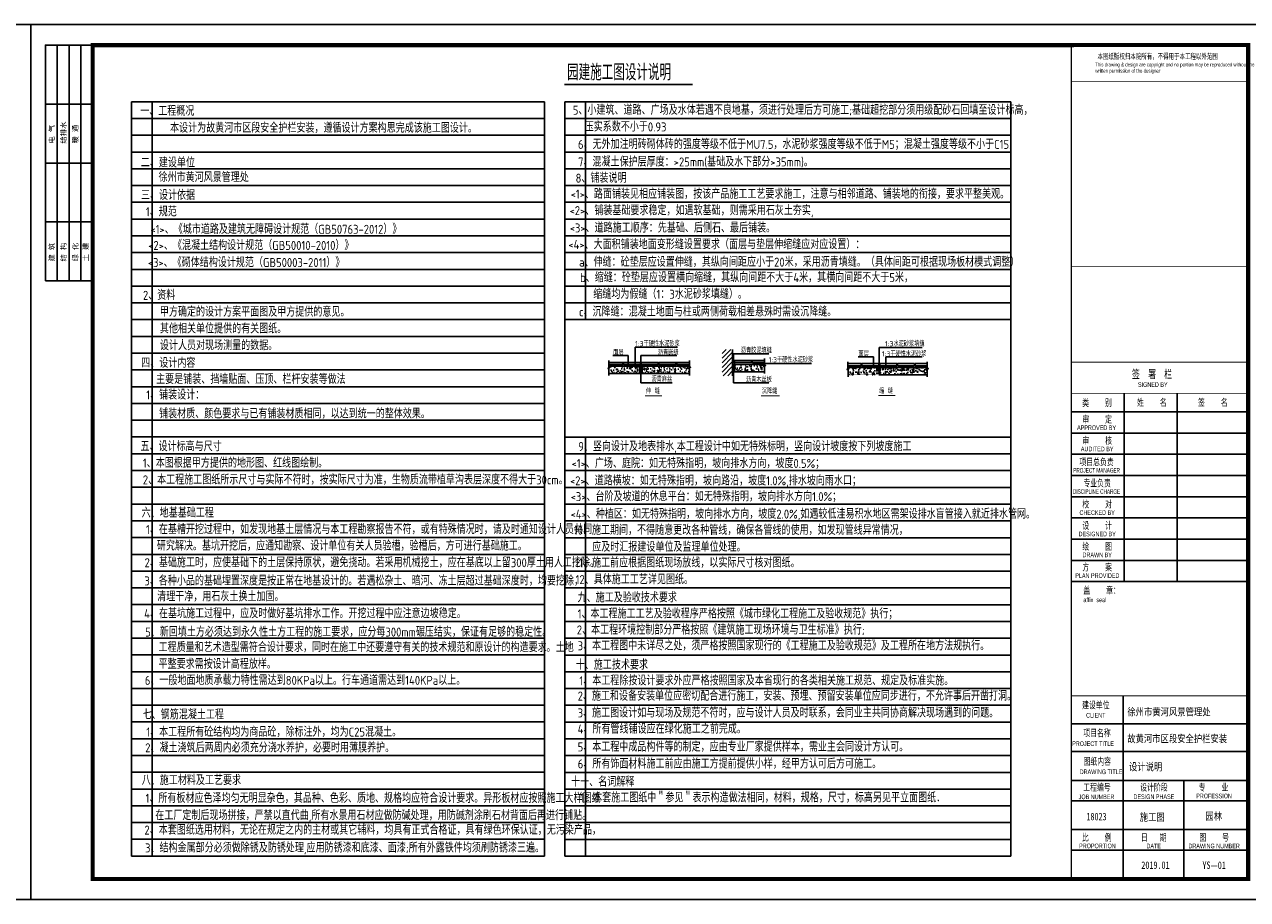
# Model space of a CAD drawing. Extents: x 40412 to 208412, y 14720 to 44420.
# Tile 2 of 8: x 82200 to 123693, y 14720 to 44420. Entities that reach past the tile are written whole.
import ezdxf
from ezdxf.enums import TextEntityAlignment as Align

# ---------------------------------------------------------------- set-up
doc = ezdxf.new("R2010")
doc.units = 0
doc.header["$LTSCALE"] = 1000
doc.header["$MEASUREMENT"] = 0
for name, color, linetype in [('(标注文字)', 7, 'Continuous'), ('0-text', 7, 'Continuous'), ('2-TEXT', 6, 'Continuous'), ('A绿-TXT', 7, 'Continuous'), ('DIM_SYMB', 3, 'Continuous'), ('PUB_TEXT', 7, 'Continuous'), ('文字', 7, 'Continuous')]:
    doc.layers.add(name, color=color, linetype=linetype)
doc.styles.add('ARIAL', font='arial.ttf', dxfattribs={"width": 0.8})
doc.styles.add('DIM_FONT', font='SIMPLEX', dxfattribs={"width": 0.8})
doc.styles.add('HJCHT', font='simhei.ttf', dxfattribs={"width": 0.7})
doc.styles.add('HJCY', font='eurr____.ttf', dxfattribs={"width": 0.7})
doc.styles.get("Standard").update_dxf_attribs({"font": 'gbenor.shx', "bigfont": 'gbcbig.shx'})
doc.styles.add('图框', font='simhei.ttf', dxfattribs={"width": 0.8})
doc.dimstyles.new('NORMAL', dxfattribs={"dimtxt": 300, "dimasz": 1, "dimexe": 250, "dimexo": 300, "dimgap": 150, "dimtad": 1, "dimdec": 0, "dimdsep": 46, "dimtxsty": 'DIM_FONT', "dimcen": -3, "dimdle": 1.25, "dimclrt": 7, "dimadec": 0, "dimazin": 0, "dimtfac": 0.75, "dimtdec": 0, "dimtix": 1, "dimtmove": 2, "dimatfit": 3, "dimfxl": 1, "dimtvp": 1.5, "dimtolj": 1, "dimtzin": 0, "dimarcsym": 0})

# ---------------------------------------------------------------- blocks, each defined once
blk = doc.blocks.new('A$C3E974239')
for p, q in [((500, 28997), (500, 20997)), ((900, 28997), (900, 20997)), ((1300, 28997), (1300, 20997)), ((1700, 28997), (1700, 20997)), ((500, 26997), (2100, 26997)), ((500, 24997), (2100, 24997)), ((500, 22997), (2100, 22997)), ((37093, 10792), (37093, 17183)), ((38894, 10792), (38894, 17183)), ((35300, 16552), (41300, 16552)), ((35300, 15832), (41300, 15832)), ((35300, 15112), (41300, 15112)), ((35300, 14392), (41300, 14392)), ((35300, 13672), (41300, 13672)), ((35300, 12952), (41300, 12952)), ((35300, 12232), (41300, 12232)), ((35300, 11512), (41300, 11512)), ((35300, 10792), (41300, 10792)), ((37064, 700), (37064, 6916)), ((35300, 5969), (41300, 5969)), ((35300, 5022), (41300, 5022)), ((35300, 4046), (41300, 4046)), ((39114, 700), (39114, 4046)), ((35300, 3349), (41300, 3349)), ((35300, 2373), (41300, 2373)), ((35300, 1676), (41300, 1676)), ((36424, 700), (41300, 700))]:
    blk.add_line(p, q)
for points in [[(42000, 29700), (42000, 0), (0, 0), (0, 29700)], [(500, 20997), (2100, 20997), (2100, 28997), (500, 28997)]]:
    blk.add_lwpolyline(points, close=True)
at = {"color": 0, "ltscale": 1000, "const_width": 141}
blk.add_lwpolyline([(41300, 29000), (41300, 700), (2100, 700), (2100, 28997)], close=True, dxfattribs=at)
for points, const_width in [([(35300, 28992), (35300, 700)], 43.7), ([(35300, 27757), (41295, 27757)], 27.6), ([(35300, 21477), (41294, 21477)], 27.6), ([(35300, 18237), (41300, 18237)], 27.6), ([(35300, 17183), (41300, 17183)], 27.6), ([(36424, 700), (41295, 700), (41295, 13216)], 63.1), ([(35300, 6916), (41300, 6916)], 27.6)]:
    blk.add_lwpolyline(points, dxfattribs=dict(const_width=const_width))
blk.add_lwpolyline([(41300, 28992), (41300, 700)])
at = {"width": 0.7}
for s, height, style, p in [('本图纸版权归本院所有，不得用于本工程以外范围', 189.32, 'HJCHT', (36191, 28523)), ('盖    章：', 236.7, 'HJCHT', (35711, 10376)), ('affix  seal', 157.77, 'HJCY', (35711, 10093))]:
    blk.add_text(s, height=height, dxfattribs=dict(at, style=style)).set_placement(p)
at = {"style": 'ARIAL'}
for s, p in [('电  气', (803, 25656)), ('给排水', (1203, 25656)), ('暖  通', (1603, 25656)), ('建  筑', (803, 21656)), ('结  构', (1203, 21656)), ('绿  化', (1603, 21656)), ('土  建', (1954, 21656))]:
    blk.add_text(s, height=177.9, rotation=90, dxfattribs=at).set_placement(p)
for s, height, style, width, p in [('签  署  栏', 276.1, 'HJCHT', 0.7, (38041, 17840)), (' SIGNED BY', 157.8, 'HJCY', 0.7, (38041, 17477)), ('类    别', 236.7, 'HJCHT', 0.7, (36173, 16867)), ('姓    名', 236.7, 'HJCHT', 0.7, (38035, 16880)), ('签    名', 236.7, 'HJCHT', 0.7, (40104, 16880)), ('审    定', 236.7, 'HJCHT', 0.7, (36180, 16308)), ('APPROVED BY', 157.77, 'HJCY', 0.7, (36159, 16013)), ('审    核', 236.7, 'HJCHT', 0.7, (36180, 15586)), ('AUDITED BY', 157.8, 'HJCY', 0.7, (36180, 15292)), ('项目总负责', 236.7, 'HJCHT', 0.7, (36159, 14861)), ('专业负责', 236.7, 'HJCHT', 0.7, (36180, 14142)), ('DISCIPLINE CHARGE', 157.77, 'HJCY', 0.6, (36159, 13848)), ('校    对', 236.7, 'HJCHT', 0.7, (36180, 13426)), ('CHECKED BY', 157.8, 'HJCY', 0.7, (36180, 13132)), ('设    计', 236.7, 'HJCHT', 0.7, (36180, 12701)), ('DESIGNED BY', 157.77, 'HJCY', 0.7, (36180, 12407)), ('绘    图', 236.7, 'HJCHT', 0.7, (36180, 11993)), ('DRAWN BY', 157.8, 'HJCY', 0.7, (36180, 11698)), ('方    案', 236.7, 'HJCHT', 0.7, (36180, 11288)), ('PLAN PROVIDED', 157.77, 'HJCY', 0.7, (36185, 10994)), ('建设单位', 236.7, 'HJCHT', 0.7, (36133, 6610)), ('CLIENT', 157.8, 'HJCY', 0.7, (36133, 6253)), ('项目名称', 236.7, 'HJCHT', 0.7, (36175, 5663)), ('PROJECT TITLE', 157.77, 'HJCY', 0.7, (36040, 5290)), ('图纸内容', 236.7, 'HJCHT', 0.7, (36184, 4696)), ('工程编号', 236.7, 'HJCHT', 0.7, (36173, 3821)), ('设计阶段', 236.7, 'HJCHT', 0.7, (38104, 3819)), ('专    业', 236.7, 'HJCHT', 0.7, (40126, 3814)), ('JOB NUMBER', 157.8, 'HJCY', 0.7, (36157, 3486)), ('DESIGN PHASE', 157.77, 'HJCY', 0.7, (38104, 3490)), ('PROFESSION', 157.8, 'HJCY', 0.7, (40145, 3515)), ('比    例', 236.7, 'HJCHT', 0.7, (36166, 2116)), ('日   期', 236.7, 'HJCHT', 0.7, (38097, 2113)), ('图    号', 236.7, 'HJCHT', 0.7, (40148, 2113)), ('PROPORTION', 157.8, 'HJCY', 0.7, (36188, 1821)), ('DATE', 157.8, 'HJCY', 0.7, (38097, 1818)), ('DRAWING NUMBER', 157.77, 'HJCY', 0.7, (40148, 1818))]:
    blk.add_text(s, height=height, dxfattribs=dict(style=style, width=width)).set_placement(p, align=Align.MIDDLE)
at = {"style": 'HJCY', "oblique": 0.7, "width": 0.6}
blk.add_text('PROJECT MANAGER', height=157.77, dxfattribs=at).set_placement((36159, 14567), align=Align.MIDDLE)
at = {"style": 'HJCY', "width": 0.7}
blk.add_text('DRAWING TITLE', height=157.77, dxfattribs=at).set_placement((35588, 4335), align=Align.MIDDLE_LEFT)
at = {"insert": (36114, 28401), "char_height": 126.216, "width": 4559.55, "attachment_point": 1, "style": 'HJCY'}
blk.add_mtext('This drawing & design are copyright and no portion may be reproduced without the written permission of the designer', dxfattribs=at)

msp = doc.modelspace()

# ---------------------------------------------------------------- hatches: boundary and pattern name
h = msp.add_hatch()
h.set_pattern_fill('ANSI31', color=256, scale=69.971366, style=0)
h.set_pattern_definition([(45, (-9257331.9, -9542176.27), (-78.5450984, 78.5450983), [])])
h.paths.add_polyline_path([(105867.9, 32500.1), (106224.1, 32500.1), (106224.1, 33389.4), (105867.9, 33389.4)])
h = msp.add_hatch()
h.set_pattern_fill('AR-CONC', color=256, scale=139.942732, style=0)
h.set_pattern_definition([(50, (-9253752.38, -9542241.5), (254.9542027, -22.3055917), [26.6590904, -293.2499944]), (355, (-9253752.38, -9542241.5), (-49.3197734, 267.369885), [21.3272723, -234.5999956]), (100.451, (-9253731.13, -9542243.36), (205.635351, 245.0630767), [22.6567283, -249.224011]), (46.1842, (-9253752.38, -9542170.4), (379.355415, -58.835182), [39.988636, -439.874992]), (96.6356, (-9253720.77, -9542175.3), (332.229971, 346.254082), [33.985092, -373.836016]), (351.184, (-9253752.38, -9542170.4), (332.230491, 346.253469), [31.990908, -351.899993]), (21, (-9253716.83, -9542188.18), (212.1740046, -143.1131603), [26.6590904, -293.2499945]), (326, (-9253716.83, -9542188.18), (86.487447, 257.7576714), [21.3272723, -234.5999956]), (71.4514, (-9253699.15, -9542200.1), (298.6608673, 114.645085), [22.6567283, -249.224011]), (37.5, (-9253752.38, -9542241.5), (4.32227576, 118.32863124), [0, -231.7563592, 0, -238.154541, 0, -235.4886319]), (7.5, (-9253752.38, -9542241.5), (93.5092611, 140.1954331), [0, -135.7836338, 0, -226.4245412, 0, -89.752271]), (327.5, (-9253831.645, -9542241.5), (189.7491829, -8.01696084), [0, -88.8636347, 0, -277.2545402, 0, -367.8954476]), (317.5, (-9253867.19, -9542241.5), (207.296023, 35.5825261), [0, -115.522725, 0, -184.125451, 0, -261.259086])])
h.paths.add_polyline_path([(104766.8, 32818.8), (102095.2, 32818.8), (102095.2, 32568.9), (104766.8, 32568.9)])
h = msp.add_hatch(color=256)
h.dxf.hatch_style = 1
h.paths.add_polyline_path([(103154.3, 32818.8), (103065, 32818.8), (103065, 32705.5), (103154.3, 32705.5)])
h = msp.add_hatch()
h.set_pattern_fill('ANSI37', color=256, scale=8.746421, style=0)
h.set_pattern_definition([(45, (53826.394, -13568.304), (-9.8181373, 9.8181373), []), (135, (53826.394, -13568.304), (-9.8181373, -9.8181373), [])])
h.paths.add_polyline_path([(106291, 32884), (106224.1, 32884), (106224.1, 32634.1), (106291, 32634.1)])
h = msp.add_hatch()
h.set_pattern_fill('AR-CONC', color=256, scale=139.942732, style=0)
h.set_pattern_definition([(50, (-9257331.9, -9542176.27), (254.9542027, -22.3055917), [26.6590904, -293.2499944]), (355, (-9257331.9, -9542176.27), (-49.3197734, 267.3698853), [21.3272723, -234.5999956]), (100.451, (-9257310.65, -9542178.13), (205.635351, 245.0630767), [22.6567283, -249.224011]), (46.1842, (-9257331.9, -9542105.18), (379.355415, -58.835182), [39.988636, -439.874992]), (96.6356, (-9257300.3, -9542110.1), (332.229971, 346.254082), [33.985092, -373.836016]), (351.184, (-9257331.9, -9542105.2), (332.230491, 346.253469), [31.990908, -351.899993]), (21, (-9257296.35, -9542122.95), (212.1740046, -143.1131603), [26.6590904, -293.2499945]), (326, (-9257296.35, -9542122.95), (86.487447, 257.7576714), [21.3272723, -234.5999956]), (71.4514, (-9257278.67, -9542134.88), (298.6608673, 114.645085), [22.6567283, -249.224011]), (37.5, (-9257331.9, -9542176.27), (4.32227576, 118.32863124), [0, -231.7563592, 0, -238.154541, 0, -235.4886319]), (7.5, (-9257331.9, -9542176.27), (93.5092611, 140.1954331), [0, -135.7836338, 0, -226.4245412, 0, -89.752271]), (327.5, (-9257411.16, -9542176.27), (189.7491829, -8.01696084), [0, -88.8636347, 0, -277.2545402, 0, -367.8954476]), (317.5, (-9257446.71, -9542176.27), (207.296023, 35.5825261), [0, -115.522725, 0, -184.125451, 0, -261.259086])])
h.paths.add_polyline_path([(106291, 32884), (106291, 32634.1), (107301.7, 32634.1), (107301.7, 32884)])
h = msp.add_hatch()
h.set_pattern_fill('ANSI37', color=256, scale=8.746421, style=0)
h.set_pattern_definition([(44.99999999, (-9253752.378, -9542241.497), (-9.818137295, 9.818137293), []), (135.00000001, (-9253752.378, -9542241.497), (-9.818137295, -9.818137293), [])])
h.paths.add_polyline_path([(103065, 32705.5), (103065, 32568.9), (103154.3, 32568.9), (103154.3, 32705.5)])
h = msp.add_hatch()
h.set_pattern_fill('AR-CONC', color=256, scale=139.942732, style=0)
h.set_pattern_definition([(50, (-6920283.75, -7152947.24), (254.9542027, -22.3055917), [26.6590904, -293.2499944]), (355, (-6920283.75, -7152947.24), (-49.3197734, 267.369885), [21.327272, -234.5999956]), (100.451, (-6920262.5, -7152949.1), (205.635351, 245.063077), [22.656728, -249.224011]), (46.1842, (-6920283.75, -7152876.15), (379.355415, -58.835182), [39.988636, -439.874992]), (96.6356, (-6920252.14, -7152881.05), (332.229971, 346.254082), [33.985092, -373.836016]), (351.184, (-6920283.75, -7152876.15), (332.230491, 346.253469), [31.990908, -351.899993]), (21, (-6920248.2, -7152893.92), (212.1740046, -143.1131603), [26.6590904, -293.2499945]), (326, (-6920248.2, -7152893.92), (86.487447, 257.7576714), [21.327272, -234.5999956]), (71.4514, (-6920230.52, -7152905.85), (298.660867, 114.645085), [22.656728, -249.224011]), (37.5, (-6920283.75, -7152947.24), (4.3222758, 118.3286312), [0, -231.7563592, 0, -238.154541, 0, -235.488632]), (7.5, (-6920283.75, -7152947.24), (93.5092611, 140.1954331), [0, -135.7836338, 0, -226.4245412, 0, -89.752271]), (327.5, (-6920363.01, -7152947.24), (189.7491829, -8.0169608), [0, -88.8636347, 0, -277.2545402, 0, -367.8954476]), (317.5, (-6920398.56, -7152947.24), (207.296023, 35.5825261), [0, -115.522725, 0, -184.125451, 0, -261.259086])])
h.paths.add_polyline_path([(111225.9, 32775.7), (111225.9, 32636.8), (111170.6, 32636.8), (111170.6, 32775.7), (110152.6, 32775.7), (110152.6, 32525.8), (112824.2, 32525.8), (112824.2, 32775.7)])

# ---------------------------------------------------------------- linework, layer by layer
for p, q in [((106224.1, 32500.1), (106224.1, 33389.4)), ((102026.6, 32818.8, -94396.8), (103065, 32818.8, -94396.8)), ((103065, 32818.8, -94396.8), (103154.3, 32818.8, -94396.8)), ((103065, 32818.8, -94396.8), (103065, 32568.9, -94396.8)), ((103154.3, 32818.8, -94396.8), (104766.8, 32818.8, -94396.8)), ((103154.3, 32818.8, -94396.8), (103154.3, 32568.9, -94396.8)), ((106291, 32980.2), (106224.1, 32980.2)), ((106291, 32884), (106224.1, 32884)), ((106291, 32944), (106291, 32634.1)), ((106291, 32884), (107301.7, 32884)), ((110586.6, 32895.1), (110613.3, 32895.1)), ((111188.4, 32895.1), (111215.1, 32895.1)), ((111790.2, 32895.1), (111817, 32895.1)), ((112392, 32895.1), (112418.8, 32895.1)), ((102028.4, 32568.9, -94396.8), (103065, 32568.9, -94396.8)), ((103065, 32705.5, -94396.8), (103154.3, 32705.5, -94396.8)), ((103065, 32568.9, -94396.8), (103154.3, 32568.9, -94396.8)), ((103154.3, 32568.9, -94396.8), (104766.8, 32568.9, -94396.8)), ((106291, 32634.1), (106224.1, 32634.1)), ((106291, 32634.1), (107301.7, 32634.1)), ((110136.7, 32775.7), (111170.6, 32775.7)), ((111170.6, 32775.7), (111170.6, 32636.8)), ((111170.6, 32636.8), (111225.9, 32636.8)), ((111184.9, 32525.8), (112824.2, 32525.8)), ((111225.9, 32775.7), (112824.2, 32775.7)), ((111225.9, 32775.7), (111225.9, 32636.8))]:
    msp.add_line(p, q)
msp.add_lwpolyline([(40412, 44420.3), (82412.1, 44420.3), (82412.1, 14723.2), (40412, 14723.2)], close=True)
at = {"const_width": 6.25}
for points in [[(106224.1, 32500.1), (106224.1, 33389.4)], [(107301.7, 32884), (106291, 32884), (106291, 32634.1), (107301.7, 32634.1)], [(110136.7, 32775.7), (111170.6, 32775.7), (111170.6, 32636.8), (111225.9, 32636.8), (111225.9, 32775.7), (112824.2, 32775.7)], [(110138.5, 32525.8), (112824.2, 32525.8)]]:
    msp.add_lwpolyline(points, dxfattribs=at)
at = {"const_width": 6.25, "elevation": -94396.8}
for points in [[(102026.6, 32818.8), (104766.8, 32818.8)], [(102028.4, 32568.9), (104766.8, 32568.9)]]:
    msp.add_lwpolyline(points, dxfattribs=at)
at = {"elevation": -94396.8}
for points in [[(102026.6, 32951.1), (102494.4, 32951.1), (102494.4, 32878.8), (102026.6, 32878.8)], [(102521.2, 32878.8), (102521.2, 32951.1), (103096.2, 32951.1), (103096.2, 32878.8), (102521.2, 32878.8)], [(103123, 32878.8), (103123, 32951.1), (103698.1, 32951.1), (103698.1, 32878.8), (103123, 32878.8)], [(103724.8, 32878.8), (103724.8, 32951.1), (104299.9, 32951.1), (104299.9, 32878.8), (103724.8, 32878.8)], [(104326.6, 32878.8), (104326.6, 32951.1), (104755.9, 32951.1)], [(104755.9, 32878.8), (104326.6, 32878.8)]]:
    msp.add_lwpolyline(points, dxfattribs=at)
for points in [[(106291, 32944), (106291, 33016.3), (106866, 33016.3), (106866, 32944), (106291, 32944)], [(106892.8, 32944), (106892.8, 33016.3), (107301.7, 33016.3)], [(107301.7, 32944), (106892.8, 32944)], [(110136.7, 32907.9), (110586.6, 32907.9), (110586.6, 32835.6), (110136.7, 32835.6)], [(110613.3, 32835.6), (110613.3, 32907.9), (111188.4, 32907.9), (111188.4, 32835.6), (110613.3, 32835.6)], [(111215.1, 32835.6), (111215.1, 32907.9), (111790.2, 32907.9), (111790.2, 32835.6), (111215.1, 32835.6)], [(111817, 32835.6), (111817, 32907.9), (112392, 32907.9), (112392, 32835.6), (111817, 32835.6)], [(112418.8, 32835.6), (112418.8, 32907.9), (112530.8, 32907.9)], [(112418.8, 32835.6), (112418.8, 32907.9), (112826.1, 32907.9)], [(112530.8, 32835.6), (112418.8, 32835.6)], [(112826.1, 32835.6), (112418.8, 32835.6)]]:
    msp.add_lwpolyline(points)
at = {"layer": '2-TEXT', "color": 3}
for points in [[(102026.6, 33018.3), (102026.6, 32784.3), (102067.6, 32784.3), (101991.7, 32749), (102028.4, 32749), (102028.4, 32507.1)], [(104755.9, 33018.3), (104755.9, 32784.3), (104797, 32784.3), (104721.1, 32749), (104757.8, 32749), (104757.8, 32507.1)], [(107303.6, 33083.5), (107303.6, 32849.6), (107344.7, 32849.6), (107268.8, 32814.2), (107305.4, 32814.2), (107305.4, 32572.3)], [(110136.7, 32975.1), (110136.7, 32741.2), (110177.8, 32741.2), (110101.9, 32705.8), (110138.5, 32705.8), (110138.5, 32463.9)], [(112826.1, 32975.1), (112826.1, 32741.2), (112867.1, 32741.2), (112791.2, 32705.8), (112827.9, 32705.8), (112827.9, 32463.9)]]:
    msp.add_lwpolyline(points, dxfattribs=at)
at = {"layer": 'A绿-TXT', "linetype": 'ByBlock'}
for p, q in [((85834.5, 41797.1), (99838.6, 41797.1)), ((85834.5, 41797.1), (99838.6, 41797.1)), ((85834.5, 41797.1), (85834.5, 16196.2)), ((85834.5, 41797.1), (99838.6, 41797.1)), ((86530.2, 16196.2), (86530.2, 41797.1)), ((99838.6, 41797.1), (99838.6, 16196.2)), ((100533.7, 41797.1), (115657.7, 41797.1)), ((100533.7, 41797.1), (115657.7, 41797.1)), ((100533.7, 41797.1), (100533.7, 16196.2)), ((100533.7, 41797.1), (115657.7, 41797.1)), ((101229.5, 34401.3), (101229.5, 41797.1)), ((115657.7, 41797.1), (115657.7, 16196.2)), ((85834.5, 41228.2), (99838.6, 41228.2)), ((100533.7, 41228.2), (115657.7, 41228.2)), ((85834.5, 40659.3), (99838.6, 40659.3)), ((100533.7, 40659.3), (115657.7, 40659.3)), ((85834.5, 40090.4), (99838.6, 40090.4)), ((100533.7, 40090.4), (115657.7, 40090.4)), ((85834.5, 39521.5), (99838.6, 39521.5)), ((100533.7, 39521.5), (115657.7, 39521.5)), ((85834.5, 38952.6), (99838.6, 38952.6)), ((100533.7, 38952.6), (115657.7, 38952.6)), ((85834.5, 38383.7), (99838.6, 38383.7)), ((100533.7, 38383.7), (115657.7, 38383.7)), ((85834.5, 37814.7), (99838.6, 37814.7)), ((100533.7, 37814.7), (115657.7, 37814.7)), ((85834.5, 37245.8), (99838.6, 37245.8)), ((100533.7, 37245.8), (115657.7, 37245.8)), ((85834.5, 36676.9), (99838.6, 36676.9)), ((100533.7, 36676.9), (115657.7, 36676.9)), ((85834.5, 36108), (99838.6, 36108)), ((100533.7, 36108), (115657.7, 36108)), ((85834.5, 35539.1), (99838.6, 35539.1)), ((100533.7, 35539.1), (115657.7, 35539.1)), ((85834.5, 34970.2), (99838.6, 34970.2)), ((100533.7, 34970.2), (115657.7, 34970.2)), ((85834.5, 34401.3), (99838.6, 34401.3)), ((100533.7, 34401.3), (115657.7, 34401.3)), ((85834.5, 33832.4), (99838.6, 33832.4)), ((85834.5, 33263.5), (99838.6, 33263.5)), ((85834.5, 32694.6), (99838.6, 32694.6)), ((85834.5, 32125.6), (99838.6, 32125.6)), ((85834.5, 31556.7), (99838.6, 31556.7)), ((85834.5, 30987.8), (99838.6, 30987.8)), ((85834.5, 30418.9), (99838.6, 30418.9)), ((100533.7, 30414.6), (115657.7, 30414.6)), ((101229.5, 16196.2), (101229.5, 30414.6)), ((85834.5, 29850), (99838.6, 29850)), ((100533.7, 29845.6), (115657.7, 29845.6)), ((85834.5, 29281.1), (99838.6, 29281.1)), ((100533.7, 29276.7), (115657.7, 29276.7)), ((85834.5, 28712.2), (99838.6, 28712.2)), ((100533.7, 28707.8), (115657.7, 28707.8)), ((85834.5, 28143.3), (99838.6, 28143.3)), ((100533.7, 28138.9), (115657.7, 28138.9)), ((85834.5, 27574.4), (99838.6, 27574.4)), ((100533.7, 27570), (114306.7, 27570)), ((100533.7, 27570), (115657.7, 27570)), ((85834.5, 27005.5), (99838.6, 27005.5)), ((100533.7, 27001.1), (115657.7, 27001.1)), ((85834.5, 26436.5), (99838.6, 26436.5)), ((100533.7, 26432.2), (115657.7, 26432.2)), ((85834.5, 25867.6), (99838.6, 25867.6)), ((100533.7, 25863.3), (115657.7, 25863.3)), ((85834.5, 25298.7), (99838.6, 25298.7)), ((100533.7, 25294.4), (115657.7, 25294.4)), ((85834.5, 24729.8), (99838.6, 24729.8)), ((100533.7, 24725.5), (115657.7, 24725.5)), ((85834.5, 24160.9), (99838.6, 24160.9)), ((100533.7, 24156.6), (115657.7, 24156.6)), ((85834.5, 23592), (99838.6, 23592)), ((100533.7, 23587.6), (115657.7, 23587.6)), ((85834.5, 23023.1), (99838.6, 23023.1)), ((100533.7, 23018.7), (115657.7, 23018.7)), ((85834.5, 22454.2), (99838.6, 22454.2)), ((100533.7, 22449.8), (115657.7, 22449.8)), ((85834.5, 21885.3), (99838.6, 21885.3)), ((100533.7, 21880.9), (115657.7, 21880.9)), ((85834.5, 21316.4), (99838.6, 21316.4)), ((100533.7, 21312), (115657.7, 21312)), ((85834.5, 20747.4), (99838.6, 20747.4)), ((100533.7, 20743.1), (115657.7, 20743.1)), ((85834.5, 20178.5), (99838.6, 20178.5)), ((100533.7, 20174.2), (115657.7, 20174.2)), ((85834.5, 19609.6), (99838.6, 19609.6)), ((100533.7, 19605.3), (115657.7, 19605.3)), ((85834.5, 19040.7), (99838.6, 19040.7)), ((100533.7, 19036.4), (115657.7, 19036.4)), ((85834.5, 18471.8), (99838.6, 18471.8)), ((100533.7, 18467.5), (115657.7, 18467.5)), ((85834.5, 17902.9), (99838.6, 17902.9)), ((100533.7, 17898.5), (115657.7, 17898.5)), ((85834.5, 17334), (99838.6, 17334)), ((100533.7, 17329.6), (115657.7, 17329.6)), ((85834.5, 16765.1), (99838.6, 16765.1)), ((100533.7, 16760.7), (115657.7, 16760.7)), ((85834.5, 16196.2), (99838.6, 16196.2)), ((100533.7, 16196.2), (115657.7, 16196.2))]:
    msp.add_line(p, q, dxfattribs=at)
at = {"layer": 'DIM_SYMB', "const_width": 30.6}
for points in [[(103252.1, 31819.5), (103830.3, 31819.5)], [(107182.5, 31819.5), (107824.9, 31819.5)], [(111164.8, 31824.3), (111743, 31824.3)]]:
    msp.add_lwpolyline(points, dxfattribs=at)
at = {"layer": '文字', "color": 3, "linetype": 'ByBlock', "const_width": 62.5}
for points in [[(100516, 42382.9), (104867, 42382.9)], [(100882.7, 42382.9), (101683.3, 42382.9)]]:
    msp.add_lwpolyline(points, dxfattribs=at)

# ---------------------------------------------------------------- block references
msp.add_blockref('A$C3E974239', (82412.1, 14720.3))

# ---------------------------------------------------------------- texts
at = {"layer": '(标注文字)', "color": 0}
for s, p in [('1:3干硬性水泥砂浆', (102918.2, 33500.4)), ('1:3水泥砂浆填缝', (111397.4, 33498.5)), ('面层', (102173.7, 33196.6)), ('沥青嵌缝', (103688, 33196.6)), ('沥青胶泥填缝', (106504.6, 33270.9)), ('面层', (110495.5, 33152.1)), ('1:3干硬性水泥砂浆', (111288.7, 33152.1)), ('1:3干硬性水泥砂浆', (107444.9, 32954.6)), ('沥青麻丝', (103472.4, 32298.6)), ('沥青木丝板', (106680, 32278.9))]:
    msp.add_text(s, height=174.97, dxfattribs=at).set_placement(p)
at = {"layer": '(标注文字)', "color": 6, "style": '图框', "width": 0.8}
for s, p in [('徐州市黄河风景管理处', (121027.6, 21097.9)), ('故黄河市区段安全护栏安装', (121305.9, 20190.6)), ('设计说明', (120235, 19232.5)), ('18023', (118569.6, 17534.6)), ('施工图', (120460.4, 17527.2)), ('园林', (122548.5, 17554.6)), ('2019.01', (120569.2, 15886.5)), ('YS—01', (122560.6, 15886.5))]:
    msp.add_text(s, height=252.15, dxfattribs=at).set_placement(p, align=Align.MIDDLE)
at = {"layer": '0-text', "linetype": 'Continuous', "lineweight": 18, "ltscale": 0.5}
msp.add_text('园建施工图设计说明', height=544.66, dxfattribs=at).set_placement((100607.2, 42523.8))
at = {"layer": 'A绿-TXT', "linetype": 'ByBlock'}
for s, height, p in [('一、工程概况', 306.19, (86127.6, 41323.4)), ('5、小建筑、道路、广场及水体若遇不良地基，须进行处理后方可施工;基础超挖部分须用级配砂石回填至设计标高，', 306.195, (100802.9, 41357.7)), ('本设计为故黄河市区段安全护栏安装，遵循设计方案构思完成该施工图设计。', 306.195, (87138.9, 40749.4)), ('  压实系数不小于0.93', 306.195, (100873, 40789.3)), ('6、无外加注明砖砌体砖的强度等级不低于MU7.5，水泥砂浆强度等级不低于M5；混凝土强度等级不小于C15.', 306.195, (100978.6, 40197)), ('二、建设单位', 306.19, (86146.4, 39572.6, -98916.9)), ('7、混凝土保护层厚度：>25mm(基础及水下部分>35mm)。', 306.195, (100981.7, 39599.9)), ('徐州市黄河风景管理处', 306.19, (86750.1, 39073.3, -98916.9)), (' 8、铺装说明', 306.19, (100731.2, 39049.5)), ('三、设计依据', 306.19, (86150.9, 38469.5, -98916.9)), ('<1>、路面铺装见相应铺装图，按该产品施工工艺要求施工，注意与相邻道路、铺装地的衔接，要求平整美观。', 306.195, (100727.1, 38508.7)), ('1、规范', 306.19, (86317.9, 37908.5, -98916.9)), ('<2>、铺装基础要求稳定，如遇软基础，则需采用石灰土夯实,', 306.195, (100692.6, 37948.9)), ('          <1>、《城市道路及建筑无障碍设计规范（GB50763-2012）》', 306.195, (84814, 37314.2, -98916.9)), ('<3>、道路施工顺序：先基础、后侧石、最后铺装。', 306.195, (100697.7, 37360.5)), ('             <2>、《混凝土结构设计规范（GB50010-2010）》', 306.195, (84239.6, 36766.6, -98916.9)), ('<4>、大面积铺装地面变形缝设置要求（面层与垫层伸缩缝应对应设置）：', 306.195, (100651.6, 36796.7)), ('             <3>、《砌体结构设计规范（GB50003-2011）》', 306.195, (84225.9, 36186.5, -98916.9)), ('a、伸缝：砼垫层应设置伸缝，其纵向间距应小于20米，采用沥青填缝。（具体间距可根据现场板材模式调整）', 306.195, (101017.1, 36200.1, -96537.9)), ('b、缩缝：砼垫层应设置横向缩缝，其纵向间距不大于4米，其横向间距不大于5米，', 306.195, (101048.6, 35675.3, -96537.9)), ('2、资料', 306.19, (86219.5, 35074, -98916.9)), ('缩缝均为假缝（1：3水泥砂浆填缝）。', 306.195, (101498.4, 35110.6, -96537.9)), ('甲方确定的设计方案平面图及甲方提供的意见。', 306.195, (86795.6, 34506.9, -98916.9)), ('c、沉降缝：混凝土地面与柱或两侧荷载相差悬殊时需设沉降缝。', 306.195, (101012.2, 34512.6, -96537.9)), ('其他相关单位提供的有关图纸。', 306.195, (86795.6, 33938, -98916.9)), ('设计人员对现场测量的数据。', 306.195, (86795.6, 33369, -98916.9)), ('四、设计内容', 306.19, (86162.3, 32772.7, -98916.9)), ('主要是铺装、挡墙贴面、压顶、栏杆安装等做法', 306.195, (86666, 32220.9)), ('1、铺装设计：', 306.19, (86330.2, 31692.4)), ('铺装材质、颜色要求与已有铺装材质相同，以达到统一的整体效果。', 306.195, (86767.9, 31053.9)), ('五、设计标高与尺寸', 306.19, (86136.4, 29941.5, -98916.9)), ('9、竖向设计及地表排水,本工程设计中如无特殊标明，竖向设计坡度按下列坡度施工', 306.195, (100986.9, 29941.1)), ('1、本图根据甲方提供的地形图、红线图绘制。', 306.195, (86216.1, 29379.8, -98916.9)), ('<1>、广场、庭院：如无特殊指明，坡向排水方向，坡度0.5%%%；', 306.195, (100759.6, 29368.9)), ('2、本工程施工图纸所示尺寸与实际不符时，按实际尺寸为准，生物质流带植草沟表层深度不得大于30cm。', 306.195, (86216.1, 28810.4, -98916.9)), ('<2>、道路横坡：如无特殊指明，坡向路沿，坡度1.0%%%,排水坡向雨水口；', 306.195, (100705.5, 28780.7)), ('<3>、台阶及坡道的休息平台：如无特殊指明，坡向排水方向1.0%%%；', 306.195, (100728.8, 28241.6)), ('六、地基基础工程', 306.19, (86175.6, 27687.2)), ('<4>、种植区：如无特殊指明，坡向排水方向，坡度2.0%%%,如遇较低洼易积水地区需架设排水盲管接入就近排水管网。', 306.195, (100725.8, 27649)), ('1、在基槽开挖过程中，如发现地基土层情况与本工程勘察报告不符，或有特殊情况时，请及时通知设计人员共同', 306.195, (86322.6, 27125.9)), ('10、施工期间，不得随意更改各种管线，确保各管线的使用，如发现管线异常情况，', 306.195, (100835.5, 27101.5)), ('研究解决。基坑开挖后，应通知勘察、设计单位有关人员验槽，验槽后，方可进行基础施工。', 306.195, (86690.4, 26568.4)), ('应及时汇报建设单位及监理单位处理。', 306.195, (101461.2, 26529.3)), ('2、基础施工时，应使基础下的土层保持原状，避免挠动。若采用机械挖土，应在基底以上留300厚土用人工挖除。', 306.195, (86274.6, 25999.4)), ('11、施工前应根据图纸现场放线，以实际尺寸核对图纸。', 306.195, (100887.6, 25993.3, -98916.9)), ('3、各种小品的基础埋置深度是按正常在地基设计的。若遇松杂土、暗河、冻土层超过基础深度时，均要挖除，', 306.195, (86266.8, 25381.4)), ('12、具体施工工艺详见图纸。', 306.195, (100897.5, 25425.5, -98916.9)), ('清理干净，用石灰土换土加固。', 306.195, (86704, 24847)), ('九、施工及验收技术要求', 306.195, (100966.9, 24811.3, -98916.9)), ('4、在基坑施工过程中，应及时做好基坑排水工作。开挖过程中应注意边坡稳定。', 306.195, (86260.1, 24271.5)), ('1、本工程施工工艺及验收程序严格按照《城市绿化工程施工及验收规范》执行；', 306.195, (100966.9, 24264.1, -98916.9)), ('2、本工程环境控制部分严格按照《建筑施工现场环境与卫生标准》执行;', 306.195, (100937.2, 23716.5)), ('5、新回填土方必须达到永久性土方工程的施工要求，应分每300mm碾压结实，保证有足够的稳定性。', 306.195, (86294.7, 23644.6)), ('工程质量和艺术造型需符合设计要求，同时在施工中还要遵守有关的技术规范和原设计的构造要求。土地', 306.195, (86749.7, 23123.2)), ('3、本工程图中未详尽之处，须严格按照国家现行的《工程施工及验收规范》及工程所在地方法规执行。', 306.195, (100966.9, 23178.5, -98916.9)), ('平整要求需按设计高程放样。', 306.195, (86749.7, 22554.3)), ('十、施工技术要求', 306.19, (100904.5, 22526.7, -98916.9)), ('6、一般地面地质承载力特性需达到80KPa以上。行车通道需达到140KPa以上。', 306.195, (86282.5, 22006.1)), ('1、本工程除按设计要求外应严格按照国家及本省现行的各类相关施工规范、规定及标准实施。', 306.195, (101025.4, 21993.5)), ('2、施工和设备安装单位应密切配合进行施工，安装、预埋、预留安装单位应同步进行，不允许事后开凿打洞。', 306.195, (100966.9, 21472.5, -98916.9)), ('七、钢筋混凝土工程', 306.19, (86212.1, 20839.2)), ('3、施工图设计如与现场及规范不符时，应与设计人员及时联系，会同业主共同协商解决现场遇到的问题。', 306.195, (100966.9, 20901.5, -98916.9)), ('1、本工程所有砼结构均为商品砼，除标注外，均为C25混凝土。', 306.195, (86331.6, 20250)), ('4、所有管线铺设应在绿化施工之前完成。', 306.195, (100966.9, 20355.6, -98916.9)), ('2、凝土浇筑后两周内必须充分浇水养护，必要时用薄膜养护。', 306.195, (86296.3, 19717.3)), ('5、本工程中成品构件等的制定，应由专业厂家提供样本，需业主会同设计方认可。', 306.195, (100966.9, 19745.3, -98916.9)), ('6、所有饰面材料施工前应由施工方提前提供小样，经甲方认可后方可施工。', 306.195, (100970, 19170.9, -101058.1)), ('八、施工材料及工艺要求', 306.195, (86179.1, 18610.6)), ('十一、名词解释', 306.19, (100744.6, 18558, -101058.1)), ('1、所有板材应色泽均匀无明显杂色，其品种、色彩、质地、规格均应符合设计要求。异形板材应按照施工大样图纸', 306.195, (86307, 18004)), ('1、本套施工图纸中＂参见＂表示构造做法相同，材料，规格，尺寸，标高另见平立面图纸．', 306.195, (101056.7, 18020.1, -101058.1)), ('  在工厂定制后现场拼接，严禁以直代曲,所有水景用石材应做防碱处理，用防碱剂涂刷石材背面后再进行铺贴。', 306.195, (86307, 17418.6)), ('2、本套图纸选用材料，无论在规定之内的主材或其它辅料，均具有正式合格证，具有绿色环保认证，无污染产品，', 306.195, (86269.8, 16924.7)), ('3、结构金属部分必须做除锈及防锈处理,应用防锈漆和底漆、面漆;所有外露铁件均须刷防锈漆三遍。', 306.195, (86291, 16320.3))]:
    msp.add_text(s, height=height, dxfattribs=at).set_placement(p)
at = {"layer": 'PUB_TEXT'}
for s, p in [('伸 缝', (103284.2, 31890.7, -306194.7)), ('沉降缝', (107214.6, 31890.7, -306194.7)), ('缩 缝', (111196.9, 31895.5, -306194.7))]:
    msp.add_text(s, height=174.97, dxfattribs=at).set_placement(p)

# ---------------------------------------------------------------- leaders
at = {"layer": '2-TEXT'}
for points, override in [([(102916, 32840.2), (102916, 33473.1), (104357.9, 33473.1)], {"dimasz": 20, "dimtad": 0, "dimldrblk": 'DOT'}), ([(106254.5, 32927.9), (106254.5, 33236.5), (107455.7, 33236.5)], {"dimasz": 20, "dimtad": 0, "dimldrblk": 'DOT'}), ([(111191.9, 32729), (111191.9, 33459.3), (112658.6, 33459.3)], {"dimasz": 20, "dimtad": 0, "dimldrblk": 'DOT'}), ([(102676.9, 32906.2, -94396.8), (102676.9, 33181.4, -94396.8), (102158.2, 33181.4, -94396.8)], {"dimasz": 20, "dimgap": 150, "dimtad": 0, "dimldrblk": 'DOT'}), ([(103104.8, 32767.4), (103104.8, 33181.4), (104334.8, 33181.4)], {"dimasz": 20, "dimtad": 0, "dimldrblk": 'DOT'}), ([(106906.6, 32917.9), (107499.6, 32917.9), (108900.3, 32917.9)], {"dimasz": 20, "dimtad": 0, "dimldrblk": 'DOT'}), ([(110998.7, 32861.8, -94396.8), (110998.7, 33136.9, -94396.8), (110480, 33136.9, -94396.8)], {"dimasz": 20, "dimgap": 150, "dimtad": 0, "dimldrblk": 'DOT'}), ([(111426.6, 32809.5), (111426.6, 33136.9), (112656.7, 33136.9)], {"dimasz": 20, "dimtad": 0, "dimldrblk": 'DOT'}), ([(103114.1, 32628.4), (103114.1, 32262.7), (104175.8, 32262.7)], {"dimasz": 20, "dimtad": 0, "dimldrblk": 'DOT'}), ([(106252.5, 32704.5), (106252.5, 32262.7), (107455.7, 32262.7)], {"dimasz": 20, "dimtad": 0, "dimldrblk": 'DOT'})]:
    msp.add_leader(points, dimstyle='NORMAL', override=override, dxfattribs=at)

doc.saveas('drawing.dxf')
